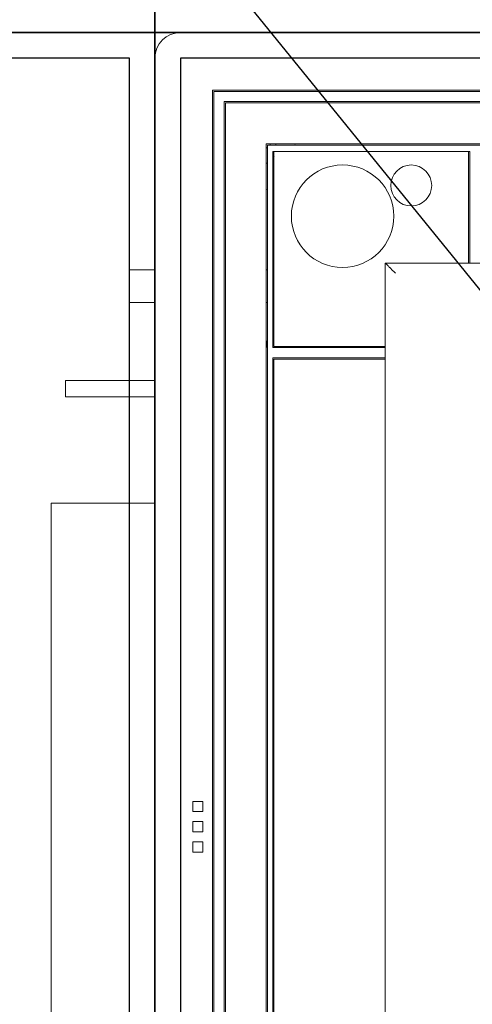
# Model space of a CAD drawing. Header units: millimetres. Extents: x -5941 to 19721, y -9230 to 6433.
# Tile 25 of 204: x 5833 to 5850, y -7926 to -7888. Entities that reach past the tile are written whole.
import ezdxf

# ---------------------------------------------------------------- set-up
doc = ezdxf.new("R2010")
doc.units = ezdxf.units.MM
doc.layers.add('A_SUFITY', color=6, linetype='Continuous')
doc.layers.add('A_SUFITY OPIS', color=1, linetype='Continuous')
doc.layers.add('GL-urzadzenia', color=6, linetype='Continuous', lineweight=20)
doc.styles.get("Standard").update_dxf_attribs({"font": 'arial.ttf'})

# ---------------------------------------------------------------- blocks, each defined once
blk = doc.blocks.new('RSen_55_ME_FB_indoor unit - vrv - cassette-wall-floor_daikin - fxza50a2veb - fully flat cassette - fully flat decoration panel_daikin_lxwxh 620x620x306 mm-5003518-bottom')
at = {"lineweight": 18}
for p, q in [((-265, 266.5), (-265, 266.5)), ((-310, 217.35), (-320, 217.35)), ((-320, 211), (-320, 217.35)), ((-266, 217.35), (-266.5, 217.35)), ((-263.5, 217.35), (-264, 217.35)), ((-320, 204.65), (-320, 211)), ((-320, 204.65), (-310, 204.65)), ((-266.5, 204.65), (-266, 204.65)), ((-264, 204.65), (-263.96, 204.65)), ((-310, 174.17), (-345, 174.17)), ((-345, 171), (-345, 174.17)), ((-345, 167.82), (-345, 171)), ((-345, 167.82), (-310, 167.82))]:
    blk.add_line(p, q, dxfattribs=at)
for start, end in [(340.4503, 360), (270, 289.6344)]:
    blk.add_arc((-266.5, 266.5), 1.5, start, end, dxfattribs=at)
blk = doc.blocks.new('RSen_55_ME_FB_SOg - fxza50a2veb - fully flat decoration panel - SH_daikin_tbq - standard-4997338-bottom')
at = {"lineweight": 18}
for p, q in [((300, 310), (-300, 310)), ((-310, 300), (-310, 300)), ((-310, 300), (-310, -300)), ((-287.5, 287.5), (-287.5, -287.5)), ((287.5, 287.5), (-287.5, 287.5)), ((287, 287), (-287, 287)), ((-287, 287), (-287, -287)), ((-287, 287), (-287, 287)), ((-283, 283), (283, 283)), ((-283, -283), (-283, 283)), ((-282.5, 282.5), (-282.5, 282.5)), ((-282.5, 282.5), (282.5, 282.5)), ((-282.5, -282.5), (-282.5, 282.5)), ((-266.5, -266.5), (-266.5, 266.5)), ((-266.5, 266.5), (266.5, 266.5)), ((266, 266), (-266, 266)), ((-266, 266), (-266, -266)), ((-266, 266), (-266, 266)), ((-262.75, 266.5), (-262.82, 266)), ((-255.34, 266), (-255.27, 266.5)), ((-264, 187), (-264, 263.5)), ((-264, 263.5), (-187, 263.5)), ((-187.5, 263.5), (-263.5, 263.5)), ((-263.5, 263.5), (-263.5, 187.5)), ((-187.5, 222.14), (-187.5, 263.5)), ((-187, 263.5), (-187, 222.14)), ((-266.5, 248.69), (-266, 248.62)), ((-264, 248.33), (-263.5, 248.26)), ((-220, 220), (-220, -220)), ((-220, -220), (-220, 220)), ((-220, 220), (220, 220)), ((-187.5, 220), (-187.5, 222.14)), ((-187, 222.14), (-187, 220)), ((-264, 204.35), (-263.5, 207.91)), ((-266.5, 186.56), (-266, 190.12)), ((-222.14, 187), (-264, 187)), ((-263.5, 187.5), (-222.14, 187.5)), ((-222.14, 187.5), (-220, 187.5)), ((-220, 187), (-222.14, 187)), ((-264, -183), (-264, 183)), ((-264, 183), (-222.14, 183)), ((-263.5, 182.5), (-263.5, -182.5)), ((-222.14, 182.5), (-263.5, 182.5)), ((-263.5, 182.5), (-263.5, 182.5)), ((-222.14, 183), (-220, 183)), ((-220, 182.5), (-222.14, 182.5)), ((-310, 126.25), (-350.5, 126.25)), ((-350.5, 126.25), (-350.5, -175)), ((-350.5, 126.25), (-350.5, 126.25)), ((-295.23, 5.9), (-295.23, 9.9)), ((-295.23, 9.9), (-291.23, 9.9)), ((-291.23, 9.9), (-291.23, 5.9)), ((-291.23, 5.9), (-295.23, 5.9)), ((-295.23, -2), (-295.23, 2)), ((-295.23, 2), (-291.23, 2)), ((-291.23, 2), (-291.23, -2)), ((-291.23, -2), (-295.23, -2)), ((-295.23, -5.9), (-291.23, -5.9)), ((-295.23, -9.9), (-295.23, -5.9)), ((-291.23, -5.9), (-291.23, -9.9)), ((-291.23, -9.9), (-295.23, -9.9))]:
    blk.add_line(p, q, dxfattribs=at)
for centre, radius, start, end in [((-300, 300), 10, 90, 180), ((-267.07, 262.71), 3.75, 325.3597, 343.6013), ((-267.07, 262.71), 3.75, 278.7352, 286.6709), ((-236.7, 238.29), 20, 90, 270), ((-236.7, 238.29), 20, 270, 90), ((-209.88, 250.28), 8, 90, 270), ((-209.88, 250.28), 8, 270, 90)]:
    blk.add_arc(centre, radius, start, end, dxfattribs=at)
blk.add_open_spline([(-216, 216), (-216.35, 216.36), (-216.87, 216.87), (-217.54, 217.53), (-217.93, 217.93), (-218.22, 218.22), (-218.51, 218.51), (-218.77, 218.77), (-219.01, 219.01), (-219.23, 219.23), (-219.47, 219.47), (-219.71, 219.71), (-219.93, 219.93), (-220, 220), (-220, 220)], degree=3, knots=[0, 0, 0, 0, 0.166667, 0.25, 0.333333, 0.375, 0.416667, 0.5, 0.541667, 0.583333, 0.666667, 0.75, 0.833333, 1, 1, 1, 1], dxfattribs=at)
blk = doc.blocks.new('2658cea6-5bf1-4a8d-8ecb-1a42f1d0a86a')
at = {"lineweight": 18}
for name in ['RSen_55_ME_FB_SOg - fxza50a2veb - fully flat decoration panel - SH_daikin_tbq - standard-4997338-bottom', 'RSen_55_ME_FB_indoor unit - vrv - cassette-wall-floor_daikin - fxza50a2veb - fully flat cassette - fully flat decoration panel_daikin_lxwxh 620x620x306 mm-5003518-bottom']:
    blk.add_blockref(name, (0, 0), dxfattribs=at)
blk = doc.blocks.new('116a95a6-ef70-443d-9a1b-21b416471860')
at = {"layer": 'GL-urzadzenia', "xscale": 0.1, "yscale": 0.1, "zscale": 0.1}
blk.add_blockref('2658cea6-5bf1-4a8d-8ecb-1a42f1d0a86a', (35.05, -31), dxfattribs=at)

msp = doc.modelspace()

# ---------------------------------------------------------------- linework, layer by layer
at = {"layer": 'A_SUFITY'}
for points in [[(5776.032, -7888.085), (5838.032, -7888.085), (5838.032, -7826.085), (5776.032, -7826.085)], [(5838.032, -7888.085), (5900.032, -7888.085), (5900.032, -7826.085), (5838.032, -7826.085)], [(5776.032, -7950.085), (5838.032, -7950.085), (5838.032, -7888.085), (5776.032, -7888.085)], [(5838.032, -7950.085), (5900.032, -7950.085), (5900.032, -7888.085), (5838.032, -7888.085)], [(5777.032, -7949.085), (5837.032, -7949.085), (5837.032, -7889.085), (5777.032, -7889.085)], [(5839.032, -7949.085), (5899.032, -7949.085), (5899.032, -7889.085), (5839.032, -7889.085)]]:
    msp.add_lwpolyline(points, close=True, dxfattribs=at)
at = {"layer": 'A_SUFITY OPIS'}
msp.add_lwpolyline([(5873.282, -7925.855), (5813.337, -7852.135), (5687.922, -7852.135)], dxfattribs=at)

# ---------------------------------------------------------------- block references
at = {"layer": 'GL-urzadzenia'}
msp.add_blockref('116a95a6-ef70-443d-9a1b-21b416471860', (5833.982, -7888.085), dxfattribs=at)

# ---------------------------------------------------------------- next in the draw order: texts
at = {"layer": 'A_SUFITY OPIS', "insert": (5687.75, -7833.351), "char_height": 12, "width": 153.36367, "attachment_point": 1, "bg_fill": 2}
msp.add_mtext('{\\W0.8;Klimatyzator kasetonowy\\Pzg. z cz. sanitarną}', dxfattribs=at)

doc.saveas('drawing.dxf')
